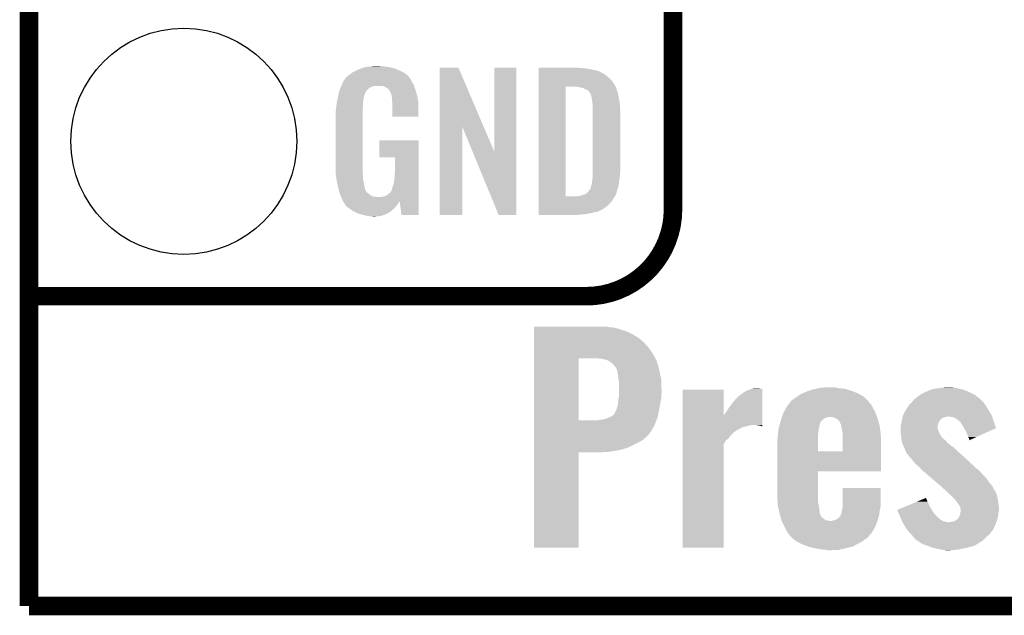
# Model space of a CAD drawing. Extents: x -0.05 to 0.95, y -0.15 to 1.54.
# Tile 1 of 33: x -0.05 to 0.27, y -0.15 to 0.04. Entities that reach past the tile are written whole.
import ezdxf

# ---------------------------------------------------------------- set-up
doc = ezdxf.new("R2010")
doc.units = 0
doc.layers.get('0').update_dxf_attribs({"linetype": 'CONTINUOUS'})
for name, color, linetype in [('PRESSURE_25_CLICK_V100A_GKO', 5, 'CONTINUOUS'), ('PRESSURE_25_CLICK_V100A_GTO', 14, 'CONTINUOUS'), ('PRESSURE_25_CLICK_V100A_GTS', 12, 'CONTINUOUS')]:
    doc.layers.add(name, color=color, linetype=linetype)

# ---------------------------------------------------------------- blocks, each defined once
blk = doc.blocks.new('ROUND_37')
blk.add_circle((0, 0), 0.0365)

msp = doc.modelspace()

# ---------------------------------------------------------------- linework, layer by layer
at = {"layer": 'PRESSURE_25_CLICK_V100A_GKO', "const_width": 0.006}
for points in [[(-0.05, -0.15), (-0.05, 1.45)], [(-0.05, -0.15), (0.85, -0.15)]]:
    msp.add_lwpolyline(points, dxfattribs=at)
at = {"layer": 'PRESSURE_25_CLICK_V100A_GTO', "const_width": 0.006}
for points in [[(0.158, -0.022), (0.158, 0.722)], [(-0.05, -0.05), (-0.0106, -0.05)], [(-0.05, -0.05), (0.13, -0.05)]]:
    msp.add_lwpolyline(points, dxfattribs=at)
msp.add_lwpolyline([(0.13, -0.05, 0.414214), (0.158, -0.022)], format="xyb", dxfattribs=at)
at = {"layer": 'PRESSURE_25_CLICK_V100A_GTO'}
for points in [[(0.05419, 0.022), (0.0546, 0.0223), (0.0714, 0.022), (0.0708, 0.0223)], [(0.0546, 0.0223), (0.0556, 0.0228), (0.0708, 0.0223), (0.0698, 0.0228)], [(0.0556, 0.0228), (0.056, 0.023), (0.0698, 0.0228), (0.06934, 0.023)], [(0.056, 0.023), (0.0569, 0.0234), (0.06934, 0.023), (0.06843, 0.0234)], [(0.0569, 0.0234), (0.0572, 0.0235), (0.06843, 0.0234), (0.0682, 0.0235)], [(0.0572, 0.0235), (0.0578, 0.0237), (0.0682, 0.0235), (0.06735, 0.0237)], [(0.0578, 0.0237), (0.05847, 0.0239), (0.06735, 0.0237), (0.0665, 0.0239)], [(0.05847, 0.0239), (0.0588, 0.024), (0.0665, 0.0239), (0.06575, 0.024)], [(0.0588, 0.024), (0.06, 0.0241), (0.06575, 0.024), (0.065, 0.0241)], [(0.06, 0.0241), (0.0606, 0.0242), (0.065, 0.0241), (0.0644, 0.0242)], [(0.0606, 0.0242), (0.0612, 0.0243), (0.0637, 0.0242), (0.0633, 0.0243)], [(0.0826, 0.0046), (0.0826, 0.0238), (0.09689, 0.0046), (0.0887, 0.0238)], [(0.0826, 0.0238), (0.0826, 0.0238), (0.0887, 0.0238), (0.0826, 0.0238)], [(0.1003, -0.0034), (0.1003, 0.0238), (0.1074, -0.0034), (0.1074, 0.0238)], [(0.1003, 0.0238), (0.1003, 0.0238), (0.1074, 0.0238), (0.1003, 0.0238)], [(0.1146, 0.0237), (0.1146, 0.0238), (0.1278, 0.0237), (0.1268, 0.0238)], [(0.1146, 0.0236), (0.1146, 0.0237), (0.1291, 0.0236), (0.1278, 0.0237)], [(0.1146, 0.0234), (0.1146, 0.0236), (0.1306, 0.0234), (0.1291, 0.0236)], [(0.1146, 0.0228), (0.1146, 0.0234), (0.1336, 0.0228), (0.1306, 0.0234)], [(0.1146, 0.0222), (0.1146, 0.0228), (0.1349, 0.0222), (0.1336, 0.0228)], [(0.0511, 0.0184), (0.0515, 0.0193), (0.07417, 0.0184), (0.0736, 0.0193)], [(0.0515, 0.0193), (0.0521, 0.0202), (0.0736, 0.0193), (0.0732, 0.0202)], [(0.0521, 0.0202), (0.0521, 0.0203), (0.0732, 0.0202), (0.0731, 0.0203)], [(0.0523, 0.0203), (0.05248, 0.0206), (0.0731, 0.0203), (0.0728, 0.0206)], [(0.05248, 0.0206), (0.0526, 0.0208), (0.0728, 0.0206), (0.0727, 0.0208)], [(0.0526, 0.0208), (0.0535, 0.0215), (0.0727, 0.0208), (0.0721, 0.0215)], [(0.0535, 0.0215), (0.05419, 0.022), (0.0721, 0.0215), (0.0714, 0.022)], [(0.1146, 0.0221), (0.1146, 0.0222), (0.1351, 0.0221), (0.1349, 0.0222)], [(0.1146, 0.0219), (0.1146, 0.0221), (0.1354, 0.0219), (0.1351, 0.0221)], [(0.1146, 0.0216), (0.1146, 0.0219), (0.136, 0.0216), (0.1354, 0.0219)], [(0.1146, 0.021), (0.1146, 0.0216), (0.1367, 0.021), (0.136, 0.0216)], [(0.1146, 0.0203), (0.1146, 0.021), (0.1375, 0.0203), (0.1367, 0.021)], [(0.1146, 0.0195), (0.1146, 0.0203), (0.1383, 0.0195), (0.1375, 0.0203)], [(0.1146, 0.0185), (0.1146, 0.0195), (0.139, 0.0185), (0.1383, 0.0195)], [(0.05001, 0.0153), (0.0502, 0.0161), (0.0585, 0.0153), (0.0589, 0.0161)], [(0.0502, 0.0161), (0.0503, 0.0165), (0.0589, 0.0161), (0.05917, 0.0165)], [(0.0503, 0.0165), (0.05038, 0.0167), (0.05917, 0.0165), (0.0593, 0.0167)], [(0.05038, 0.0167), (0.05043, 0.0168), (0.0593, 0.0167), (0.0595, 0.0168)], [(0.05043, 0.0168), (0.05059, 0.0172), (0.0595, 0.0168), (0.0599, 0.0172)], [(0.05059, 0.0172), (0.05072, 0.0175), (0.0599, 0.0172), (0.0604, 0.0175)], [(0.05072, 0.0175), (0.05089, 0.0179), (0.0604, 0.0175), (0.0615, 0.0179)], [(0.05089, 0.0179), (0.05102, 0.0182), (0.0744, 0.0179), (0.0743, 0.0182)], [(0.05089, 0.0179), (0.05089, 0.0179), (0.0615, 0.0179), (0.064, 0.0179)], [(0.05102, 0.0182), (0.0511, 0.0184), (0.0743, 0.0182), (0.07417, 0.0184)], [(0.0646, 0.0177), (0.064, 0.0179), (0.07447, 0.0177), (0.0744, 0.0179)], [(0.065, 0.0176), (0.0646, 0.0177), (0.0745, 0.0176), (0.07447, 0.0177)], [(0.0656, 0.0172), (0.065, 0.0176), (0.07463, 0.0172), (0.0745, 0.0176)], [(0.0658, 0.0171), (0.0656, 0.0172), (0.07467, 0.0171), (0.07463, 0.0172)], [(0.06614, 0.0167), (0.0658, 0.0171), (0.0748, 0.0167), (0.07467, 0.0171)], [(0.0664, 0.0164), (0.06614, 0.0167), (0.07489, 0.0164), (0.0748, 0.0167)], [(0.0668, 0.0156), (0.0664, 0.0164), (0.07512, 0.0156), (0.07489, 0.0164)], [(0.1146, 0.0176), (0.1146, 0.0185), (0.13949, 0.0176), (0.139, 0.0185)], [(0.1146, -0.0178), (0.1146, 0.0176), (0.1233, -0.0178), (0.1233, 0.0176)], [(0.1277, 0.0175), (0.1269, 0.0176), (0.13955, 0.0175), (0.13949, 0.0176)], [(0.12805, 0.0174), (0.1277, 0.0175), (0.1396, 0.0174), (0.13955, 0.0175)], [(0.1284, 0.0173), (0.12805, 0.0174), (0.13965, 0.0173), (0.1396, 0.0174)], [(0.1289, 0.0172), (0.1284, 0.0173), (0.1397, 0.0172), (0.13965, 0.0173)], [(0.1294, 0.017), (0.1289, 0.0172), (0.13975, 0.017), (0.1397, 0.0172)], [(0.1297, 0.0168), (0.1294, 0.017), (0.1398, 0.0168), (0.13975, 0.017)], [(0.1299, 0.0167), (0.1297, 0.0168), (0.13983, 0.0167), (0.1398, 0.0168)], [(0.1304, 0.0165), (0.13, 0.0167), (0.13989, 0.0165), (0.13983, 0.0167)], [(0.1308, 0.0161), (0.1304, 0.0165), (0.14, 0.0161), (0.13989, 0.0165)], [(0.1314, 0.0153), (0.1308, 0.0161), (0.14027, 0.0153), (0.14, 0.0161)], [(0.0494, 0.0125), (0.04951, 0.013), (0.05792, 0.0125), (0.058, 0.013)], [(0.04951, 0.013), (0.04961, 0.0135), (0.058, 0.013), (0.058, 0.0135)], [(0.04961, 0.0135), (0.04969, 0.0139), (0.058, 0.0135), (0.0581, 0.0139)], [(0.04969, 0.0139), (0.04976, 0.0142), (0.0581, 0.0139), (0.0581, 0.0142)], [(0.04976, 0.0142), (0.0498, 0.0144), (0.0581, 0.0142), (0.05817, 0.0144)], [(0.0498, 0.0144), (0.05001, 0.0153), (0.05817, 0.0144), (0.0585, 0.0153)], [(0.067, 0.0153), (0.0668, 0.0156), (0.07521, 0.0153), (0.07512, 0.0156)], [(0.067, 0.015), (0.067, 0.0153), (0.0753, 0.015), (0.07521, 0.0153)], [(0.0671, 0.0148), (0.067, 0.015), (0.07534, 0.0148), (0.0753, 0.015)], [(0.0671, 0.0147), (0.0671, 0.0148), (0.07536, 0.0147), (0.07534, 0.0148)], [(0.0672, 0.0142), (0.0671, 0.0147), (0.07545, 0.0142), (0.07536, 0.0147)], [(0.0672, 0.0134), (0.0672, 0.0142), (0.0756, 0.0134), (0.07545, 0.0142)], [(0.06728, 0.0129), (0.0672, 0.0134), (0.0757, 0.0129), (0.0756, 0.0134)], [(0.0674, 0.0121), (0.06728, 0.0129), (0.07573, 0.0121), (0.0757, 0.0129)], [(0.13143, 0.0152), (0.1314, 0.0153), (0.1403, 0.0152), (0.14027, 0.0153)], [(0.1315, 0.0149), (0.13143, 0.0152), (0.14035, 0.0149), (0.1403, 0.0152)], [(0.1316, 0.0146), (0.1315, 0.0149), (0.1404, 0.0146), (0.14035, 0.0149)], [(0.1317, 0.0144), (0.1316, 0.0146), (0.14043, 0.0144), (0.1404, 0.0146)], [(0.1317, 0.0143), (0.1317, 0.0144), (0.14045, 0.0143), (0.14043, 0.0144)], [(0.13175, 0.014), (0.1317, 0.0143), (0.1405, 0.014), (0.14045, 0.0143)], [(0.1318, 0.0137), (0.13175, 0.014), (0.14056, 0.0137), (0.1405, 0.014)], [(0.13195, 0.0125), (0.1318, 0.0137), (0.1408, 0.0125), (0.14056, 0.0137)], [(0.0491, 0.0099), (0.0492, 0.0106), (0.0578, 0.0099), (0.0578, 0.0106)], [(0.0491, 0.0092), (0.0491, 0.0099), (0.0578, 0.0092), (0.0578, 0.0099)], [(0.0492, 0.0106), (0.04922, 0.0108), (0.0578, 0.0106), (0.0578, 0.0108)], [(0.04922, 0.0108), (0.04932, 0.0117), (0.0578, 0.0108), (0.0579, 0.0117)], [(0.04932, 0.0117), (0.04939, 0.0124), (0.0579, 0.0117), (0.0579, 0.0124)], [(0.04939, 0.0124), (0.0494, 0.0125), (0.0579, 0.0124), (0.05792, 0.0125)], [(0.0674, 0.0105), (0.0674, 0.0121), (0.0758, 0.0105), (0.07573, 0.0121)], [(0.0674, 0.008), (0.0674, 0.0105), (0.0758, 0.008), (0.0758, 0.0105)], [(0.1321, 0.0113), (0.13195, 0.0125), (0.14087, 0.0113), (0.1408, 0.0125)], [(0.1321, 0.0108), (0.1321, 0.0113), (0.1409, 0.0108), (0.14087, 0.0113)], [(0.1321, 0.009), (0.1321, 0.0108), (0.141, 0.009), (0.1409, 0.0108)], [(0.049, 0.0086), (0.0491, 0.0092), (0.0578, 0.0086), (0.0578, 0.0092)], [(0.049, -0.0081), (0.049, 0.0086), (0.0578, -0.0081), (0.0578, 0.0086)], [(0.1321, -0.0093), (0.1321, 0.009), (0.141, -0.0093), (0.141, 0.009)], [(0.0826, -0.0238), (0.0826, 0.0046), (0.09, -0.0238), (0.09, 0.0046)], [(0.09329, -0.0034), (0.09, 0.0046), (0.1003, -0.0034), (0.09689, 0.0046)], [(0.0631, -0.0052), (0.0631, 0.0003), (0.0759, -0.0052), (0.0759, 0.0003)], [(0.0631, 0.0003), (0.0631, 0.0003), (0.0759, 0.0003), (0.0631, 0.0003)], [(0.0682, -0.0096), (0.0682, -0.0052), (0.0759, -0.0096), (0.0759, -0.0052)], [(0.1017, -0.0238), (0.09329, -0.0034), (0.1074, -0.0238), (0.1074, -0.0034)], [(0.04909, -0.0106), (0.049, -0.0081), (0.0578, -0.0106), (0.0578, -0.0081)], [(0.1321, -0.0099), (0.1321, -0.0093), (0.14094, -0.0099), (0.141, -0.0093)], [(0.0491, -0.0109), (0.04909, -0.0106), (0.05784, -0.0109), (0.0578, -0.0106)], [(0.04918, -0.0114), (0.0491, -0.0109), (0.0579, -0.0114), (0.05784, -0.0109)], [(0.04932, -0.0123), (0.04918, -0.0114), (0.0579, -0.0123), (0.0579, -0.0114)], [(0.04947, -0.0132), (0.04932, -0.0123), (0.0581, -0.0132), (0.0579, -0.0123)], [(0.0678, -0.0135), (0.068, -0.0124), (0.0759, -0.0135), (0.0759, -0.0124)], [(0.068, -0.0124), (0.0681, -0.0111), (0.0759, -0.0124), (0.0759, -0.0111)], [(0.0681, -0.0111), (0.0682, -0.0096), (0.0759, -0.0111), (0.0759, -0.0096)], [(0.1318, -0.0132), (0.1319, -0.0127), (0.14056, -0.0132), (0.14063, -0.0127)], [(0.1319, -0.0127), (0.132, -0.0119), (0.14063, -0.0127), (0.14074, -0.0119)], [(0.132, -0.011), (0.13206, -0.0103), (0.14084, -0.011), (0.1409, -0.0103)], [(0.132, -0.0115), (0.132, -0.011), (0.1408, -0.0115), (0.14084, -0.011)], [(0.132, -0.0119), (0.132, -0.0115), (0.14074, -0.0119), (0.1408, -0.0115)], [(0.13206, -0.0103), (0.1321, -0.0099), (0.1409, -0.0103), (0.14094, -0.0099)], [(0.0495, -0.0134), (0.04947, -0.0132), (0.05814, -0.0134), (0.0581, -0.0132)], [(0.0497, -0.0142), (0.0495, -0.0134), (0.0583, -0.0142), (0.05814, -0.0134)], [(0.04997, -0.0153), (0.0497, -0.0142), (0.0585, -0.0153), (0.0583, -0.0142)], [(0.05, -0.0154), (0.04997, -0.0153), (0.05854, -0.0154), (0.0585, -0.0153)], [(0.05014, -0.0161), (0.05, -0.0154), (0.0588, -0.0161), (0.05854, -0.0154)], [(0.067, -0.016), (0.0671, -0.0159), (0.0759, -0.016), (0.0759, -0.0159)], [(0.0671, -0.0159), (0.0672, -0.0156), (0.0759, -0.0159), (0.0759, -0.0156)], [(0.0672, -0.0156), (0.0673, -0.0151), (0.0759, -0.0156), (0.0759, -0.0151)], [(0.0673, -0.0151), (0.0676, -0.0144), (0.0759, -0.0151), (0.0759, -0.0144)], [(0.0676, -0.0144), (0.0678, -0.0135), (0.0759, -0.0144), (0.0759, -0.0135)], [(0.1308, -0.016), (0.13095, -0.0158), (0.13994, -0.016), (0.14, -0.0158)], [(0.13095, -0.0158), (0.1314, -0.0152), (0.14, -0.0158), (0.14016, -0.0152)], [(0.1314, -0.0152), (0.1315, -0.0146), (0.14016, -0.0152), (0.14032, -0.0146)], [(0.1315, -0.0146), (0.1316, -0.0143), (0.14032, -0.0146), (0.1404, -0.0143)], [(0.1316, -0.0143), (0.1317, -0.014), (0.1404, -0.0143), (0.14044, -0.014)], [(0.1317, -0.0139), (0.1318, -0.0136), (0.14046, -0.0139), (0.1405, -0.0136)], [(0.1317, -0.014), (0.1317, -0.0139), (0.14044, -0.014), (0.14046, -0.0139)], [(0.1318, -0.0136), (0.1318, -0.0132), (0.1405, -0.0136), (0.14056, -0.0132)], [(0.05016, -0.0162), (0.05014, -0.0161), (0.0589, -0.0162), (0.0588, -0.0161)], [(0.0502, -0.0164), (0.05016, -0.0162), (0.059, -0.0164), (0.0589, -0.0162)], [(0.05042, -0.017), (0.0502, -0.0164), (0.0598, -0.017), (0.059, -0.0164)], [(0.0505, -0.0172), (0.05042, -0.017), (0.06005, -0.0172), (0.0598, -0.017)], [(0.05059, -0.0174), (0.0505, -0.0172), (0.0603, -0.0174), (0.06005, -0.0172)], [(0.05076, -0.0178), (0.05059, -0.0174), (0.0611, -0.0178), (0.0603, -0.0174)], [(0.0508, -0.0179), (0.05076, -0.0178), (0.0619, -0.0179), (0.0611, -0.0178)], [(0.05085, -0.018), (0.0508, -0.0179), (0.0629, -0.018), (0.0619, -0.0179)], [(0.0511, -0.0185), (0.05085, -0.018), (0.0759, -0.0185), (0.0759, -0.018)], [(0.0513, -0.0191), (0.0511, -0.0185), (0.0759, -0.0191), (0.0759, -0.0185)], [(0.0634, -0.018), (0.0639, -0.0179), (0.0759, -0.018), (0.0759, -0.0179)], [(0.0639, -0.0179), (0.0646, -0.0178), (0.0759, -0.0179), (0.0759, -0.0178)], [(0.0646, -0.0178), (0.0652, -0.0176), (0.0759, -0.0178), (0.0759, -0.0176)], [(0.0652, -0.0176), (0.0659, -0.0172), (0.0759, -0.0176), (0.0759, -0.0172)], [(0.0659, -0.0172), (0.0665, -0.0167), (0.0759, -0.0172), (0.0759, -0.0167)], [(0.0665, -0.0167), (0.067, -0.016), (0.0759, -0.0167), (0.0759, -0.016)], [(0.1146, -0.0182), (0.1146, -0.0178), (0.1389, -0.0182), (0.13922, -0.0178)], [(0.1146, -0.0178), (0.1146, -0.0178), (0.1265, -0.0178), (0.1233, -0.0178)], [(0.1146, -0.019), (0.1146, -0.0182), (0.1385, -0.019), (0.1389, -0.0182)], [(0.1146, -0.0206), (0.1146, -0.019), (0.1371, -0.0206), (0.1385, -0.019)], [(0.1265, -0.0178), (0.127, -0.0177), (0.13922, -0.0178), (0.1393, -0.0177)], [(0.1276, -0.0177), (0.1289, -0.0173), (0.1393, -0.0177), (0.1395, -0.0173)], [(0.1289, -0.0173), (0.1296, -0.0171), (0.1395, -0.0173), (0.1396, -0.0171)], [(0.1296, -0.0171), (0.1302, -0.0167), (0.1396, -0.0171), (0.13972, -0.0167)], [(0.1302, -0.0167), (0.1303, -0.0166), (0.13972, -0.0167), (0.13975, -0.0166)], [(0.1303, -0.0166), (0.1308, -0.016), (0.13975, -0.0166), (0.13994, -0.016)], [(0.05132, -0.01914), (0.0513, -0.0191), (0.0759, -0.01914), (0.0759, -0.0191)], [(0.0514, -0.0193), (0.05132, -0.01914), (0.0697, -0.0193), (0.0697, -0.01914)], [(0.0515, -0.0195), (0.0514, -0.0193), (0.06959, -0.0195), (0.0697, -0.0193)], [(0.05183, -0.02), (0.0515, -0.0195), (0.0693, -0.02), (0.06959, -0.0195)], [(0.0519, -0.0201), (0.05183, -0.02), (0.06922, -0.0201), (0.0693, -0.02)], [(0.052, -0.0202), (0.0519, -0.0201), (0.06915, -0.0202), (0.06922, -0.0201)], [(0.052, -0.0203), (0.052, -0.0202), (0.06908, -0.0203), (0.06915, -0.0202)], [(0.05236, -0.0208), (0.052, -0.0203), (0.0687, -0.0208), (0.06908, -0.0203)], [(0.0525, -0.021), (0.05236, -0.0208), (0.06852, -0.021), (0.0687, -0.0208)], [(0.0533, -0.0216), (0.0525, -0.021), (0.06799, -0.0216), (0.06852, -0.021)], [(0.05345, -0.0217), (0.0533, -0.0216), (0.0679, -0.0217), (0.06799, -0.0216)], [(0.0548, -0.0226), (0.05345, -0.0217), (0.06691, -0.0226), (0.0679, -0.0217)], [(0.0703, -0.0238), (0.0697, -0.01914), (0.0759, -0.0238), (0.0759, -0.01914)], [(0.1146, -0.0214), (0.1146, -0.0206), (0.1361, -0.0214), (0.1371, -0.0206)], [(0.1146, -0.0221), (0.1146, -0.0214), (0.135, -0.0221), (0.1361, -0.0214)], [(0.1146, -0.0224), (0.1146, -0.0221), (0.1344, -0.0224), (0.135, -0.0221)], [(0.05501, -0.0227), (0.0548, -0.0226), (0.0668, -0.0227), (0.06691, -0.0226)], [(0.0563, -0.0233), (0.05501, -0.0227), (0.06575, -0.0233), (0.0668, -0.0227)], [(0.05698, -0.0235), (0.0563, -0.0233), (0.0654, -0.0235), (0.06575, -0.0233)], [(0.058, -0.0238), (0.05698, -0.0235), (0.06455, -0.0238), (0.0654, -0.0235)], [(0.0594, -0.0241), (0.058, -0.0238), (0.0637, -0.0241), (0.06455, -0.0238)], [(0.06, -0.0242), (0.0594, -0.0241), (0.0627, -0.0242), (0.0637, -0.0241)], [(0.0611, -0.0243), (0.0606, -0.0242), (0.0617, -0.0243), (0.0627, -0.0242)], [(0.1146, -0.0227), (0.1146, -0.0224), (0.1337, -0.0227), (0.1344, -0.0224)], [(0.1146, -0.0229), (0.1146, -0.0227), (0.1326, -0.0229), (0.1337, -0.0227)], [(0.1146, -0.0232), (0.1146, -0.0229), (0.1314, -0.0232), (0.1326, -0.0229)], [(0.1146, -0.0235), (0.1146, -0.0232), (0.1299, -0.0235), (0.1314, -0.0232)], [(0.1146, -0.0237), (0.1146, -0.0235), (0.1281, -0.0237), (0.1299, -0.0235)], [(0.1146, -0.0238), (0.1146, -0.0237), (0.12622, -0.0238), (0.1281, -0.0237)], [(0.1262, -0.0238), (0.1146, -0.0238), (0.1262, -0.0238), (0.12622, -0.0238)], [(0.1131, -0.06), (0.1131, -0.0598), (0.1374, -0.06), (0.1366, -0.0598)], [(0.1131, -0.0601), (0.1131, -0.06), (0.1386, -0.0601), (0.1374, -0.06)], [(0.1131, -0.0604), (0.1131, -0.0601), (0.14, -0.0604), (0.1386, -0.0601)], [(0.1131, -0.0609), (0.1131, -0.0604), (0.1415, -0.0609), (0.14, -0.0604)], [(0.1131, -0.0615), (0.1131, -0.0609), (0.1434, -0.0615), (0.1415, -0.0609)], [(0.1131, -0.0623), (0.1131, -0.0615), (0.145, -0.0623), (0.1434, -0.0615)], [(0.1131, -0.0634), (0.1131, -0.0623), (0.1468, -0.0634), (0.145, -0.0623)], [(0.1131, -0.0648), (0.1131, -0.0634), (0.1485, -0.0648), (0.1468, -0.0634)], [(0.1131, -0.0665), (0.1131, -0.0648), (0.15, -0.0665), (0.1485, -0.0648)], [(0.1131, -0.0684), (0.1131, -0.0665), (0.1514, -0.0684), (0.15, -0.0665)], [(0.1131, -0.0701), (0.1131, -0.0684), (0.15232, -0.0701), (0.1514, -0.0684)], [(0.1131, -0.0901), (0.1131, -0.0701), (0.1275, -0.0901), (0.1275, -0.0701)], [(0.1349, -0.0702), (0.1339, -0.0701), (0.15238, -0.0702), (0.15232, -0.0701)], [(0.1359, -0.0704), (0.1349, -0.0702), (0.15248, -0.0704), (0.15238, -0.0702)], [(0.1366, -0.0706), (0.1359, -0.0704), (0.15259, -0.0706), (0.15248, -0.0704)], [(0.1371, -0.0708), (0.1366, -0.0706), (0.1527, -0.0708), (0.15259, -0.0706)], [(0.1375, -0.0711), (0.1371, -0.0708), (0.15279, -0.0711), (0.1527, -0.0708)], [(0.1377, -0.0712), (0.1375, -0.0711), (0.15281, -0.0712), (0.15279, -0.0711)], [(0.1389, -0.0722), (0.1378, -0.0712), (0.1531, -0.0722), (0.15281, -0.0712)], [(0.1396, -0.0731), (0.1389, -0.0722), (0.15336, -0.0731), (0.1531, -0.0722)], [(0.13977, -0.0736), (0.1396, -0.0731), (0.1535, -0.0736), (0.15336, -0.0731)], [(0.14, -0.0743), (0.13977, -0.0736), (0.15365, -0.0743), (0.1535, -0.0736)], [(0.14, -0.0744), (0.14, -0.0743), (0.15368, -0.0744), (0.15365, -0.0743)], [(0.1402, -0.0752), (0.14, -0.0744), (0.15385, -0.0752), (0.15368, -0.0744)], [(0.1403, -0.0762), (0.1402, -0.0752), (0.15407, -0.0762), (0.15385, -0.0752)], [(0.1404, -0.0768), (0.1403, -0.0762), (0.1542, -0.0768), (0.15407, -0.0762)], [(0.1406, -0.078), (0.1404, -0.0768), (0.15423, -0.078), (0.1542, -0.0768)], [(0.1406, -0.0804), (0.1406, -0.078), (0.1543, -0.0804), (0.15423, -0.078)], [(0.20493, -0.0797), (0.2058, -0.0795), (0.2116, -0.0797), (0.2106, -0.0795)], [(0.2058, -0.0795), (0.2087, -0.0794), (0.2106, -0.0795), (0.2101, -0.0794)], [(0.243, -0.0798), (0.2451, -0.0795), (0.2502, -0.0798), (0.2488, -0.0795)], [(0.2451, -0.0795), (0.2466, -0.0794), (0.2488, -0.0795), (0.2477, -0.0794)], [(0.14042, -0.083), (0.14056, -0.0822), (0.1542, -0.083), (0.1542, -0.0822)], [(0.14056, -0.0822), (0.1406, -0.082), (0.1542, -0.0822), (0.15422, -0.082)], [(0.1406, -0.0813), (0.1406, -0.0804), (0.1543, -0.0813), (0.1543, -0.0804)], [(0.1406, -0.082), (0.1406, -0.0813), (0.15422, -0.082), (0.1543, -0.0813)], [(0.1611, -0.0884), (0.1611, -0.0802), (0.1744, -0.0884), (0.1744, -0.0802)], [(0.1611, -0.0802), (0.1611, -0.0802), (0.1744, -0.0802), (0.1611, -0.0802)], [(0.1775, -0.0841), (0.179, -0.0824), (0.1868, -0.0841), (0.1868, -0.0824)], [(0.179, -0.0824), (0.1808, -0.0811), (0.1868, -0.0824), (0.1868, -0.0811)], [(0.1808, -0.0811), (0.1818, -0.0805), (0.1868, -0.0811), (0.1868, -0.0805)], [(0.1818, -0.0805), (0.1828, -0.0801), (0.1868, -0.0805), (0.1868, -0.0801)], [(0.1828, -0.0801), (0.1834, -0.0799), (0.1868, -0.0801), (0.1868, -0.0799)], [(0.1834, -0.0799), (0.1837, -0.0798), (0.1868, -0.0799), (0.186, -0.0798)], [(0.1837, -0.0798), (0.1849, -0.0797), (0.186, -0.0798), (0.1854, -0.0797)], [(0.1968, -0.0833), (0.1978, -0.0826), (0.2205, -0.0833), (0.2198, -0.0826)], [(0.1978, -0.0826), (0.1981, -0.0824), (0.2198, -0.0826), (0.2196, -0.0824)], [(0.1981, -0.0824), (0.1993, -0.0816), (0.2196, -0.0824), (0.21815, -0.0816)], [(0.1993, -0.0816), (0.19998, -0.0813), (0.21815, -0.0816), (0.2176, -0.0813)], [(0.19998, -0.0813), (0.2011, -0.0808), (0.2176, -0.0813), (0.21629, -0.0808)], [(0.2011, -0.0808), (0.202, -0.0805), (0.21629, -0.0808), (0.2155, -0.0805)], [(0.202, -0.0805), (0.2032, -0.0801), (0.2155, -0.0805), (0.21423, -0.0801)], [(0.2032, -0.0801), (0.20407, -0.0799), (0.21423, -0.0801), (0.2136, -0.0799)], [(0.20407, -0.0799), (0.20493, -0.0797), (0.2136, -0.0799), (0.2116, -0.0797)], [(0.23642, -0.0829), (0.2368, -0.0826), (0.2569, -0.0829), (0.25649, -0.0826)], [(0.2368, -0.0826), (0.2377, -0.0819), (0.25649, -0.0826), (0.25554, -0.0819)], [(0.2377, -0.0819), (0.23789, -0.0818), (0.25554, -0.0819), (0.2554, -0.0818)], [(0.23789, -0.0818), (0.239, -0.0812), (0.2554, -0.0818), (0.2542, -0.0812)], [(0.239, -0.0812), (0.2391, -0.0811), (0.2542, -0.0812), (0.254, -0.0811)], [(0.2391, -0.0811), (0.2395, -0.0809), (0.254, -0.0811), (0.2536, -0.0809)], [(0.2395, -0.0809), (0.2404, -0.0806), (0.2536, -0.0809), (0.25287, -0.0806)], [(0.2404, -0.0806), (0.2412, -0.0802), (0.25287, -0.0806), (0.2519, -0.0802)], [(0.2412, -0.0802), (0.2423, -0.0799), (0.2519, -0.0802), (0.25062, -0.0799)], [(0.2423, -0.0799), (0.243, -0.0798), (0.25062, -0.0799), (0.2502, -0.0798)], [(0.1399, -0.0861), (0.1402, -0.0849), (0.15363, -0.0861), (0.15384, -0.0849)], [(0.1402, -0.0849), (0.14028, -0.084), (0.15384, -0.0849), (0.154, -0.084)], [(0.14028, -0.084), (0.1403, -0.0837), (0.154, -0.084), (0.15406, -0.0837)], [(0.1403, -0.0837), (0.14042, -0.083), (0.15406, -0.0837), (0.1542, -0.083)], [(0.1753, -0.0872), (0.1762, -0.0858), (0.1868, -0.0872), (0.1868, -0.0858)], [(0.1762, -0.0858), (0.1775, -0.0841), (0.1868, -0.0858), (0.1868, -0.0841)], [(0.1946, -0.0859), (0.19541, -0.0848), (0.2225, -0.0859), (0.2219, -0.0848)], [(0.19541, -0.0848), (0.19578, -0.0843), (0.2219, -0.0848), (0.2214, -0.0843)], [(0.19578, -0.0843), (0.196, -0.084), (0.2214, -0.0843), (0.2212, -0.084)], [(0.196, -0.084), (0.1962, -0.0838), (0.2212, -0.084), (0.221, -0.0838)], [(0.1962, -0.0838), (0.1968, -0.0833), (0.221, -0.0838), (0.2205, -0.0833)], [(0.2337, -0.0859), (0.234, -0.0855), (0.25939, -0.0859), (0.25916, -0.0855)], [(0.234, -0.0855), (0.23407, -0.0854), (0.25916, -0.0855), (0.2591, -0.0854)], [(0.23407, -0.0854), (0.2344, -0.0849), (0.2591, -0.0854), (0.25874, -0.0849)], [(0.2344, -0.0849), (0.2351, -0.0843), (0.25874, -0.0849), (0.2583, -0.0843)], [(0.2351, -0.0843), (0.2358, -0.0834), (0.2583, -0.0843), (0.2574, -0.0834)], [(0.2358, -0.0834), (0.23642, -0.0829), (0.2574, -0.0834), (0.2569, -0.0829)], [(0.1374, -0.0891), (0.138, -0.0888), (0.15299, -0.0891), (0.1531, -0.0888)], [(0.138, -0.0888), (0.1384, -0.0886), (0.1531, -0.0888), (0.15314, -0.0886)], [(0.1384, -0.0886), (0.1391, -0.0879), (0.15314, -0.0886), (0.15328, -0.0879)], [(0.1391, -0.0879), (0.1392, -0.0877), (0.15328, -0.0879), (0.15332, -0.0877)], [(0.1392, -0.0877), (0.1393, -0.0874), (0.15332, -0.0877), (0.15338, -0.0874)], [(0.1393, -0.0874), (0.1396, -0.0869), (0.15338, -0.0874), (0.15348, -0.0869)], [(0.1396, -0.0869), (0.13983, -0.0863), (0.15348, -0.0869), (0.1536, -0.0863)], [(0.13983, -0.0863), (0.1399, -0.0861), (0.1536, -0.0863), (0.15363, -0.0861)], [(0.1611, -0.0916), (0.1611, -0.0884), (0.1868, -0.0916), (0.1868, -0.0884)], [(0.1744, -0.0884), (0.1747, -0.0881), (0.1868, -0.0884), (0.1868, -0.0881)], [(0.1747, -0.0881), (0.1749, -0.0877), (0.1868, -0.0881), (0.1868, -0.0877)], [(0.1749, -0.0877), (0.1753, -0.0872), (0.1868, -0.0877), (0.1868, -0.0872)], [(0.19315, -0.0891), (0.19318, -0.089), (0.2076, -0.0891), (0.2085, -0.089)], [(0.19318, -0.089), (0.1935, -0.088), (0.22392, -0.089), (0.22353, -0.088)], [(0.1935, -0.088), (0.19381, -0.0874), (0.22353, -0.088), (0.2233, -0.0874)], [(0.19381, -0.0874), (0.1946, -0.0859), (0.2233, -0.0874), (0.2225, -0.0859)], [(0.2101, -0.0892), (0.2094, -0.089), (0.224, -0.0892), (0.22392, -0.089)], [(0.23212, -0.0892), (0.23216, -0.089), (0.2452, -0.0892), (0.2461, -0.089)], [(0.23216, -0.089), (0.23221, -0.0888), (0.2461, -0.089), (0.2468, -0.0888)], [(0.23221, -0.0888), (0.2323, -0.0884), (0.26104, -0.0888), (0.2609, -0.0884)], [(0.2323, -0.0884), (0.2329, -0.0872), (0.2609, -0.0884), (0.26015, -0.0872)], [(0.2329, -0.0872), (0.23315, -0.0868), (0.26015, -0.0872), (0.2599, -0.0868)], [(0.23315, -0.0868), (0.2336, -0.0861), (0.2599, -0.0868), (0.2595, -0.0861)], [(0.2336, -0.0861), (0.2337, -0.0859), (0.2595, -0.0861), (0.25939, -0.0859)], [(0.2479, -0.089), (0.247, -0.0888), (0.26111, -0.089), (0.26104, -0.0888)], [(0.2487, -0.0891), (0.2479, -0.089), (0.26115, -0.0891), (0.26111, -0.089)], [(0.1131, -0.0915), (0.1131, -0.0901), (0.1521, -0.0915), (0.15262, -0.0901)], [(0.1131, -0.0901), (0.1131, -0.0901), (0.1336, -0.0901), (0.1275, -0.0901)], [(0.1131, -0.0938), (0.1131, -0.0915), (0.1508, -0.0938), (0.1521, -0.0915)], [(0.1336, -0.0901), (0.1343, -0.0899), (0.15262, -0.0901), (0.15269, -0.0899)], [(0.1343, -0.0899), (0.1353, -0.0898), (0.15269, -0.0899), (0.15273, -0.0898)], [(0.1353, -0.0898), (0.1364, -0.0895), (0.15273, -0.0898), (0.15284, -0.0895)], [(0.1364, -0.0895), (0.1374, -0.0891), (0.15284, -0.0895), (0.15299, -0.0891)], [(0.1611, -0.0917), (0.1611, -0.0916), (0.1828, -0.0917), (0.1833, -0.0916)], [(0.1611, -0.0919), (0.1611, -0.0917), (0.1821, -0.0919), (0.1828, -0.0917)], [(0.1611, -0.0923), (0.1611, -0.0919), (0.1804, -0.0923), (0.1821, -0.0919)], [(0.1858, -0.0917), (0.1849, -0.0916), (0.1868, -0.0917), (0.1868, -0.0916)], [(0.1865, -0.0919), (0.1858, -0.0917), (0.1868, -0.0919), (0.1868, -0.0917)], [(0.1867, -0.092), (0.1865, -0.0919), (0.1868, -0.092), (0.1868, -0.0919)], [(0.1922, -0.0923), (0.19231, -0.0919), (0.2052, -0.0923), (0.2053, -0.0919)], [(0.19231, -0.0919), (0.19249, -0.0913), (0.2053, -0.0919), (0.2054, -0.0913)], [(0.19249, -0.0913), (0.1926, -0.0909), (0.2054, -0.0913), (0.2055, -0.0909)], [(0.1926, -0.0909), (0.19269, -0.0906), (0.2055, -0.0909), (0.2057, -0.0906)], [(0.19269, -0.0906), (0.1928, -0.0902), (0.2057, -0.0906), (0.20602, -0.0902)], [(0.1928, -0.0902), (0.19283, -0.0901), (0.20602, -0.0902), (0.2061, -0.0901)], [(0.19283, -0.0901), (0.19296, -0.0897), (0.2061, -0.0901), (0.2065, -0.0897)], [(0.19296, -0.0897), (0.19315, -0.0891), (0.2065, -0.0897), (0.2076, -0.0891)], [(0.2111, -0.0897), (0.2101, -0.0892), (0.22415, -0.0897), (0.224, -0.0892)], [(0.2118, -0.0904), (0.2111, -0.0897), (0.22435, -0.0904), (0.22415, -0.0897)], [(0.2118, -0.0905), (0.2118, -0.0904), (0.22438, -0.0905), (0.22435, -0.0904)], [(0.2121, -0.0911), (0.2118, -0.0905), (0.22455, -0.0911), (0.22438, -0.0905)], [(0.21227, -0.0916), (0.2121, -0.0911), (0.2247, -0.0916), (0.22455, -0.0911)], [(0.2123, -0.0917), (0.21227, -0.0916), (0.22471, -0.0917), (0.2247, -0.0916)], [(0.2126, -0.0934), (0.2123, -0.0917), (0.22496, -0.0934), (0.22471, -0.0917)], [(0.2315, -0.0924), (0.23153, -0.0922), (0.2434, -0.0924), (0.2434, -0.0922)], [(0.23153, -0.0922), (0.2316, -0.0917), (0.2434, -0.0922), (0.2435, -0.0917)], [(0.2316, -0.0917), (0.23171, -0.0912), (0.2435, -0.0917), (0.2436, -0.0912)], [(0.23171, -0.0912), (0.2318, -0.0908), (0.2436, -0.0912), (0.2438, -0.0908)], [(0.2318, -0.0908), (0.23187, -0.0904), (0.2438, -0.0908), (0.244, -0.0904)], [(0.23187, -0.0904), (0.23196, -0.0899), (0.244, -0.0904), (0.2443, -0.0899)], [(0.23196, -0.0899), (0.23198, -0.0898), (0.2443, -0.0899), (0.2444, -0.0898)], [(0.23198, -0.0898), (0.232, -0.0897), (0.2444, -0.0898), (0.24453, -0.0897)], [(0.232, -0.0897), (0.23212, -0.0892), (0.24453, -0.0897), (0.2452, -0.0892)], [(0.25, -0.0899), (0.2487, -0.0891), (0.26143, -0.0899), (0.26115, -0.0891)], [(0.25057, -0.0904), (0.25, -0.0899), (0.2616, -0.0904), (0.26143, -0.0899)], [(0.2508, -0.0906), (0.25057, -0.0904), (0.26166, -0.0906), (0.2616, -0.0904)], [(0.2509, -0.0909), (0.2508, -0.0906), (0.26176, -0.0909), (0.26166, -0.0906)], [(0.2511, -0.0911), (0.2509, -0.0909), (0.26182, -0.0911), (0.26176, -0.0909)], [(0.25202, -0.0926), (0.2511, -0.0911), (0.2623, -0.0926), (0.26182, -0.0911)], [(0.1131, -0.0948), (0.1131, -0.0938), (0.15, -0.0948), (0.1508, -0.0938)], [(0.1131, -0.0958), (0.1131, -0.0948), (0.149, -0.0958), (0.15, -0.0948)], [(0.1611, -0.0933), (0.1611, -0.0923), (0.1786, -0.0933), (0.1804, -0.0923)], [(0.1611, -0.0936), (0.1611, -0.0933), (0.1782, -0.0936), (0.1785, -0.0933)], [(0.1611, -0.0933), (0.1611, -0.0933), (0.1785, -0.0933), (0.1786, -0.0933)], [(0.1611, -0.0938), (0.1611, -0.0936), (0.1778, -0.0938), (0.1782, -0.0936)], [(0.1611, -0.0949), (0.1611, -0.0938), (0.1767, -0.0949), (0.1778, -0.0938)], [(0.1611, -0.0958), (0.1611, -0.0949), (0.176, -0.0958), (0.1767, -0.0949)], [(0.1918, -0.0958), (0.19186, -0.0948), (0.2048, -0.0958), (0.2048, -0.0948)], [(0.19186, -0.0948), (0.1919, -0.0942), (0.2048, -0.0948), (0.2049, -0.0942)], [(0.1919, -0.0942), (0.19199, -0.0936), (0.2049, -0.0942), (0.205, -0.0936)], [(0.19199, -0.0936), (0.19214, -0.0927), (0.205, -0.0936), (0.2051, -0.0927)], [(0.19214, -0.0927), (0.1922, -0.0923), (0.2051, -0.0927), (0.2052, -0.0923)], [(0.2128, -0.0941), (0.2126, -0.0934), (0.22506, -0.0941), (0.22496, -0.0934)], [(0.2128, -0.0944), (0.2128, -0.0941), (0.2251, -0.0944), (0.22506, -0.0941)], [(0.2128, -0.0976), (0.2128, -0.0944), (0.2252, -0.0976), (0.2251, -0.0944)], [(0.2315, -0.0931), (0.2315, -0.0924), (0.2436, -0.0931), (0.2434, -0.0924)], [(0.23157, -0.0942), (0.2315, -0.0931), (0.244, -0.0942), (0.2436, -0.0931)], [(0.2316, -0.0947), (0.23157, -0.0942), (0.24431, -0.0947), (0.244, -0.0942)], [(0.23171, -0.0955), (0.2316, -0.0947), (0.2448, -0.0955), (0.24431, -0.0947)], [(0.2522, -0.0929), (0.25202, -0.0926), (0.26164, -0.0929), (0.2623, -0.0926)], [(0.253, -0.0945), (0.2522, -0.0929), (0.25811, -0.0945), (0.26164, -0.0929)], [(0.2533, -0.0954), (0.253, -0.0945), (0.25612, -0.0954), (0.25811, -0.0945)], [(0.2536, -0.0959), (0.2533, -0.0954), (0.25502, -0.0959), (0.25612, -0.0954)], [(0.1131, -0.0959), (0.1131, -0.0958), (0.1488, -0.0959), (0.149, -0.0958)], [(0.1131, -0.0965), (0.1131, -0.0959), (0.1481, -0.0965), (0.1488, -0.0959)], [(0.1131, -0.0972), (0.1131, -0.0965), (0.1468, -0.0972), (0.1481, -0.0965)], [(0.1131, -0.098), (0.1131, -0.0972), (0.1453, -0.098), (0.1468, -0.0972)], [(0.1131, -0.099), (0.1131, -0.098), (0.1431, -0.099), (0.1453, -0.098)], [(0.1611, -0.0966), (0.1611, -0.0958), (0.1751, -0.0966), (0.176, -0.0958)], [(0.1611, -0.0977), (0.1611, -0.0966), (0.1744, -0.0977), (0.1751, -0.0966)], [(0.1611, -0.1312), (0.1611, -0.0977), (0.1744, -0.1312), (0.1744, -0.0977)], [(0.1917, -0.0963), (0.1918, -0.0958), (0.2048, -0.0963), (0.2048, -0.0958)], [(0.1917, -0.1001), (0.1917, -0.0963), (0.2048, -0.1001), (0.2048, -0.0963)], [(0.2128, -0.1001), (0.2128, -0.0976), (0.2252, -0.1001), (0.2252, -0.0976)], [(0.23173, -0.0956), (0.23171, -0.0955), (0.245, -0.0956), (0.2448, -0.0955)], [(0.23176, -0.0958), (0.23173, -0.0956), (0.2451, -0.0958), (0.245, -0.0956)], [(0.2318, -0.0961), (0.23176, -0.0958), (0.2454, -0.0961), (0.2451, -0.0958)], [(0.23182, -0.0962), (0.2318, -0.0961), (0.2455, -0.0962), (0.2454, -0.0961)], [(0.23188, -0.0966), (0.23182, -0.0962), (0.2461, -0.0966), (0.2455, -0.0962)], [(0.23198, -0.0973), (0.23188, -0.0966), (0.2466, -0.0973), (0.2461, -0.0966)], [(0.232, -0.0974), (0.23198, -0.0973), (0.24673, -0.0974), (0.2466, -0.0973)], [(0.23227, -0.098), (0.232, -0.0974), (0.2475, -0.098), (0.24673, -0.0974)], [(0.2325, -0.0985), (0.23227, -0.098), (0.24819, -0.0985), (0.2475, -0.098)], [(0.23263, -0.0988), (0.2325, -0.0985), (0.2486, -0.0988), (0.24819, -0.0985)], [(0.2537, -0.0963), (0.2536, -0.0959), (0.25414, -0.0963), (0.25502, -0.0959)], [(0.2537, -0.0965), (0.2537, -0.0963), (0.2537, -0.0965), (0.25414, -0.0963)], [(0.1131, -0.0997), (0.1131, -0.099), (0.1406, -0.0997), (0.1431, -0.099)], [(0.1131, -0.1002), (0.1131, -0.0997), (0.1377, -0.1002), (0.1406, -0.0997)], [(0.1131, -0.1004), (0.1131, -0.1002), (0.1343, -0.1004), (0.1377, -0.1002)], [(0.1131, -0.1312), (0.1131, -0.1004), (0.1275, -0.1312), (0.1275, -0.1004)], [(0.1131, -0.1004), (0.1131, -0.1004), (0.1275, -0.1004), (0.1343, -0.1004)], [(0.1917, -0.1065), (0.1917, -0.1001), (0.2252, -0.1065), (0.2252, -0.1001)], [(0.1917, -0.1001), (0.1917, -0.1001), (0.2128, -0.1001), (0.2048, -0.1001)], [(0.2329, -0.0994), (0.23263, -0.0988), (0.24926, -0.0994), (0.2486, -0.0988)], [(0.23307, -0.0998), (0.2329, -0.0994), (0.2497, -0.0998), (0.24926, -0.0994)], [(0.2332, -0.1001), (0.23307, -0.0998), (0.25003, -0.1001), (0.2497, -0.0998)], [(0.2333, -0.1005), (0.2332, -0.1001), (0.25046, -0.1005), (0.25003, -0.1001)], [(0.2334, -0.1006), (0.2333, -0.1005), (0.25057, -0.1006), (0.25046, -0.1005)], [(0.2343, -0.1017), (0.2334, -0.1006), (0.25178, -0.1017), (0.25057, -0.1006)], [(0.2354, -0.103), (0.2343, -0.1017), (0.2532, -0.103), (0.25178, -0.1017)], [(0.2363, -0.1041), (0.2354, -0.103), (0.2544, -0.1041), (0.2532, -0.103)], [(0.23714, -0.1048), (0.2363, -0.1041), (0.2551, -0.1048), (0.2544, -0.1041)], [(0.2375, -0.1051), (0.23714, -0.1048), (0.25544, -0.1051), (0.2551, -0.1048)], [(0.1917, -0.1144), (0.1917, -0.1065), (0.2048, -0.1144), (0.2048, -0.1065)], [(0.1917, -0.1065), (0.1917, -0.1065), (0.2048, -0.1065), (0.2252, -0.1065)], [(0.23786, -0.1055), (0.2375, -0.1051), (0.2559, -0.1055), (0.25544, -0.1051)], [(0.2383, -0.106), (0.23786, -0.1055), (0.25653, -0.106), (0.2559, -0.1055)], [(0.23864, -0.1063), (0.2383, -0.106), (0.2569, -0.1063), (0.25653, -0.106)], [(0.2391, -0.1067), (0.23864, -0.1063), (0.25726, -0.1067), (0.2569, -0.1063)], [(0.2397, -0.1072), (0.2391, -0.1067), (0.25772, -0.1072), (0.25726, -0.1067)], [(0.2398, -0.1073), (0.2397, -0.1072), (0.25781, -0.1073), (0.25772, -0.1072)], [(0.23992, -0.1074), (0.2398, -0.1073), (0.2579, -0.1074), (0.25781, -0.1073)], [(0.24121, -0.1085), (0.23992, -0.1074), (0.259, -0.1085), (0.2579, -0.1074)], [(0.24274, -0.1098), (0.24121, -0.1085), (0.2599, -0.1098), (0.259, -0.1085)], [(0.24415, -0.111), (0.24274, -0.1098), (0.2609, -0.111), (0.2599, -0.1098)], [(0.24438, -0.1112), (0.24415, -0.111), (0.2611, -0.1112), (0.2609, -0.111)], [(0.2445, -0.1113), (0.24438, -0.1112), (0.26115, -0.1113), (0.2611, -0.1112)], [(0.24483, -0.1116), (0.2445, -0.1113), (0.2613, -0.1116), (0.26115, -0.1113)], [(0.19176, -0.1163), (0.1917, -0.1144), (0.2048, -0.1163), (0.2048, -0.1144)], [(0.2128, -0.1176), (0.2128, -0.1119), (0.2251, -0.1176), (0.2251, -0.1119)], [(0.2128, -0.1119), (0.2128, -0.1119), (0.2251, -0.1119), (0.2128, -0.1119)], [(0.2456, -0.1123), (0.24483, -0.1116), (0.2616, -0.1123), (0.2613, -0.1116)], [(0.2464, -0.1131), (0.2456, -0.1123), (0.2622, -0.1131), (0.2616, -0.1123)], [(0.2466, -0.1133), (0.2464, -0.1131), (0.26227, -0.1133), (0.2622, -0.1131)], [(0.2475, -0.114), (0.2466, -0.1133), (0.26253, -0.114), (0.26227, -0.1133)], [(0.24767, -0.1142), (0.2475, -0.114), (0.2626, -0.1142), (0.26253, -0.114)], [(0.2481, -0.1147), (0.24767, -0.1142), (0.26272, -0.1147), (0.2626, -0.1142)], [(0.19179, -0.1171), (0.19176, -0.1163), (0.205, -0.1171), (0.2048, -0.1163)], [(0.1918, -0.1174), (0.19179, -0.1171), (0.20505, -0.1174), (0.205, -0.1171)], [(0.19218, -0.1191), (0.1918, -0.1174), (0.2053, -0.1191), (0.20505, -0.1174)], [(0.2128, -0.118), (0.2128, -0.1176), (0.22501, -0.118), (0.2251, -0.1176)], [(0.2304, -0.119), (0.23374, -0.1176), (0.2416, -0.119), (0.2408, -0.1176)], [(0.23374, -0.1176), (0.23684, -0.1163), (0.2408, -0.1176), (0.2402, -0.1163)], [(0.23684, -0.1163), (0.23923, -0.1153), (0.2402, -0.1163), (0.2398, -0.1153)], [(0.23923, -0.1153), (0.23946, -0.1152), (0.2398, -0.1153), (0.2397, -0.1152)], [(0.23946, -0.1152), (0.2397, -0.1151), (0.2397, -0.1152), (0.2397, -0.1151)], [(0.2489, -0.1155), (0.2481, -0.1147), (0.2629, -0.1155), (0.26272, -0.1147)], [(0.249, -0.1156), (0.2489, -0.1155), (0.26291, -0.1156), (0.2629, -0.1155)], [(0.2493, -0.1158), (0.249, -0.1156), (0.26294, -0.1158), (0.26291, -0.1156)], [(0.2493, -0.1159), (0.2493, -0.1158), (0.26296, -0.1159), (0.26294, -0.1158)], [(0.2498, -0.1166), (0.2493, -0.1159), (0.26306, -0.1166), (0.26296, -0.1159)], [(0.25004, -0.1169), (0.2498, -0.1166), (0.2631, -0.1169), (0.26306, -0.1166)], [(0.2502, -0.1171), (0.25004, -0.1169), (0.26313, -0.1171), (0.2631, -0.1169)], [(0.2508, -0.1181), (0.2502, -0.1171), (0.26326, -0.1181), (0.26313, -0.1171)], [(0.19236, -0.1199), (0.19218, -0.1191), (0.2054, -0.1199), (0.2053, -0.1191)], [(0.1924, -0.1201), (0.19236, -0.1199), (0.20547, -0.1201), (0.2054, -0.1199)], [(0.19259, -0.1208), (0.1924, -0.1201), (0.2057, -0.1208), (0.20547, -0.1201)], [(0.19262, -0.1209), (0.19259, -0.1208), (0.2057, -0.1209), (0.2057, -0.1208)], [(0.2119, -0.121), (0.2121, -0.1208), (0.22448, -0.121), (0.22454, -0.1208)], [(0.2121, -0.1208), (0.21217, -0.1206), (0.22454, -0.1208), (0.2246, -0.1206)], [(0.21217, -0.1206), (0.2125, -0.1196), (0.2246, -0.1206), (0.22473, -0.1196)], [(0.2125, -0.1196), (0.21257, -0.119), (0.22473, -0.1196), (0.2248, -0.119)], [(0.21257, -0.119), (0.2126, -0.1188), (0.2248, -0.119), (0.22484, -0.1188)], [(0.2126, -0.1188), (0.2128, -0.118), (0.22484, -0.1188), (0.22501, -0.118)], [(0.23105, -0.1205), (0.2304, -0.119), (0.2426, -0.1205), (0.2416, -0.119)], [(0.2314, -0.1213), (0.23105, -0.1205), (0.2434, -0.1213), (0.2426, -0.1205)], [(0.25053, -0.1209), (0.2508, -0.1203), (0.263, -0.1209), (0.26306, -0.1203)], [(0.25084, -0.1184), (0.2508, -0.1181), (0.2633, -0.1184), (0.26326, -0.1181)], [(0.2508, -0.1203), (0.25083, -0.1199), (0.26306, -0.1203), (0.2631, -0.1199)], [(0.25083, -0.1199), (0.2509, -0.1191), (0.2631, -0.1199), (0.2633, -0.1191)], [(0.2509, -0.1188), (0.25084, -0.1184), (0.2633, -0.1188), (0.2633, -0.1184)], [(0.2509, -0.1191), (0.2509, -0.1188), (0.2633, -0.1191), (0.2633, -0.1188)], [(0.19281, -0.1216), (0.19262, -0.1209), (0.2064, -0.1216), (0.2057, -0.1209)], [(0.193, -0.1223), (0.19281, -0.1216), (0.2073, -0.1223), (0.2064, -0.1216)], [(0.19305, -0.1224), (0.193, -0.1223), (0.2079, -0.1224), (0.2073, -0.1223)], [(0.19314, -0.1226), (0.19305, -0.1224), (0.2087, -0.1226), (0.2079, -0.1224)], [(0.1939, -0.1242), (0.19314, -0.1226), (0.22341, -0.1242), (0.224, -0.1226)], [(0.209, -0.1226), (0.2098, -0.1224), (0.224, -0.1226), (0.22406, -0.1224)], [(0.2098, -0.1224), (0.2109, -0.122), (0.22406, -0.1224), (0.22418, -0.122)], [(0.2109, -0.122), (0.2118, -0.1213), (0.22418, -0.122), (0.22439, -0.1213)], [(0.2118, -0.1213), (0.2119, -0.121), (0.22439, -0.1213), (0.22448, -0.121)], [(0.23158, -0.1217), (0.2314, -0.1213), (0.2438, -0.1217), (0.2434, -0.1213)], [(0.23185, -0.1223), (0.23158, -0.1217), (0.2447, -0.1223), (0.2438, -0.1217)], [(0.23203, -0.1227), (0.23185, -0.1223), (0.2454, -0.1227), (0.2447, -0.1223)], [(0.23208, -0.1228), (0.23203, -0.1227), (0.2462, -0.1228), (0.2454, -0.1227)], [(0.23217, -0.123), (0.23208, -0.1228), (0.247, -0.123), (0.2462, -0.1228)], [(0.2323, -0.1233), (0.23217, -0.123), (0.2623, -0.1233), (0.2624, -0.123)], [(0.23303, -0.1245), (0.2323, -0.1233), (0.2618, -0.1245), (0.2623, -0.1233)], [(0.2473, -0.123), (0.248, -0.1228), (0.2624, -0.123), (0.26247, -0.1228)], [(0.248, -0.1228), (0.249, -0.1226), (0.26247, -0.1228), (0.26253, -0.1226)], [(0.249, -0.1226), (0.24967, -0.1221), (0.26253, -0.1226), (0.2627, -0.1221)], [(0.24967, -0.1221), (0.2498, -0.122), (0.2627, -0.1221), (0.26272, -0.122)], [(0.2498, -0.122), (0.25, -0.1219), (0.26272, -0.122), (0.26275, -0.1219)], [(0.25, -0.1219), (0.2504, -0.1212), (0.26275, -0.1219), (0.26293, -0.1212)], [(0.2504, -0.1212), (0.25053, -0.1209), (0.26293, -0.1212), (0.263, -0.1209)], [(0.19405, -0.1245), (0.1939, -0.1242), (0.2233, -0.1245), (0.22341, -0.1242)], [(0.1946, -0.1256), (0.19405, -0.1245), (0.22263, -0.1256), (0.2233, -0.1245)], [(0.19505, -0.1263), (0.1946, -0.1256), (0.2222, -0.1263), (0.22263, -0.1256)], [(0.1953, -0.1267), (0.19505, -0.1263), (0.22187, -0.1267), (0.2222, -0.1263)], [(0.1958, -0.1273), (0.1953, -0.1267), (0.22138, -0.1273), (0.22187, -0.1267)], [(0.2334, -0.1251), (0.23303, -0.1245), (0.26148, -0.1251), (0.2618, -0.1245)], [(0.23398, -0.1258), (0.2334, -0.1251), (0.2611, -0.1258), (0.26148, -0.1251)], [(0.23407, -0.1259), (0.23398, -0.1258), (0.2609, -0.1259), (0.2611, -0.1258)], [(0.2344, -0.1263), (0.23407, -0.1259), (0.2606, -0.1263), (0.2609, -0.1259)], [(0.23495, -0.1269), (0.2344, -0.1263), (0.2602, -0.1269), (0.2606, -0.1263)], [(0.2354, -0.1274), (0.23495, -0.1269), (0.2595, -0.1274), (0.2602, -0.1269)], [(0.196, -0.1276), (0.1958, -0.1273), (0.22113, -0.1276), (0.22138, -0.1273)], [(0.19648, -0.128), (0.196, -0.1276), (0.2208, -0.128), (0.22113, -0.1276)], [(0.1966, -0.1281), (0.19648, -0.128), (0.2207, -0.1281), (0.2208, -0.128)], [(0.19708, -0.1285), (0.1966, -0.1281), (0.22, -0.1285), (0.2207, -0.1281)], [(0.1978, -0.1291), (0.19708, -0.1285), (0.21923, -0.1291), (0.22, -0.1285)], [(0.198, -0.1292), (0.1978, -0.1291), (0.2191, -0.1292), (0.21923, -0.1291)], [(0.1994, -0.1299), (0.198, -0.1292), (0.2177, -0.1299), (0.2191, -0.1292)], [(0.1998, -0.1301), (0.1994, -0.1299), (0.21734, -0.1301), (0.2177, -0.1299)], [(0.20164, -0.1308), (0.1998, -0.1301), (0.2161, -0.1308), (0.21734, -0.1301)], [(0.2361, -0.1283), (0.2354, -0.1274), (0.2587, -0.1283), (0.2595, -0.1274)], [(0.2366, -0.1287), (0.2361, -0.1283), (0.2582, -0.1287), (0.2587, -0.1283)], [(0.2368, -0.1288), (0.2366, -0.1287), (0.25807, -0.1288), (0.2582, -0.1287)], [(0.23724, -0.1291), (0.2368, -0.1288), (0.2577, -0.1291), (0.25807, -0.1288)], [(0.23825, -0.1298), (0.23724, -0.1291), (0.2566, -0.1298), (0.2577, -0.1291)], [(0.2384, -0.1299), (0.23825, -0.1298), (0.25643, -0.1299), (0.2566, -0.1298)], [(0.23994, -0.1305), (0.2384, -0.1299), (0.2554, -0.1305), (0.25643, -0.1299)], [(0.2019, -0.1309), (0.20164, -0.1308), (0.21568, -0.1309), (0.2161, -0.1308)], [(0.20358, -0.1313), (0.2019, -0.1309), (0.214, -0.1313), (0.21568, -0.1309)], [(0.204, -0.1314), (0.20358, -0.1313), (0.21358, -0.1314), (0.214, -0.1313)], [(0.2058, -0.1317), (0.204, -0.1314), (0.21233, -0.1317), (0.21358, -0.1314)], [(0.2073, -0.1319), (0.2058, -0.1317), (0.2115, -0.1319), (0.21233, -0.1317)], [(0.2079, -0.132), (0.2073, -0.1319), (0.2087, -0.132), (0.2115, -0.1319)], [(0.2402, -0.1306), (0.23994, -0.1305), (0.25503, -0.1306), (0.2552, -0.1305)], [(0.23994, -0.1305), (0.23994, -0.1305), (0.2552, -0.1305), (0.2554, -0.1305)], [(0.24077, -0.1308), (0.2402, -0.1306), (0.2547, -0.1308), (0.25503, -0.1306)], [(0.24105, -0.1309), (0.24077, -0.1308), (0.254, -0.1309), (0.2547, -0.1308)], [(0.2419, -0.1312), (0.24105, -0.1309), (0.253, -0.1312), (0.254, -0.1309)], [(0.24275, -0.1314), (0.2419, -0.1312), (0.2518, -0.1314), (0.253, -0.1312)], [(0.2436, -0.1316), (0.24275, -0.1314), (0.25093, -0.1316), (0.2518, -0.1314)], [(0.2441, -0.1317), (0.2436, -0.1316), (0.2505, -0.1317), (0.25093, -0.1316)], [(0.2451, -0.1319), (0.2441, -0.1317), (0.249, -0.1319), (0.2505, -0.1317)], [(0.2462, -0.132), (0.2451, -0.1319), (0.2473, -0.132), (0.249, -0.1319)]]:
    msp.add_solid(points, dxfattribs=at)

# ---------------------------------------------------------------- block references
at = {"layer": 'PRESSURE_25_CLICK_V100A_GTS'}
msp.add_blockref('ROUND_37', (0, 0), dxfattribs=at)

doc.saveas('drawing.dxf')
